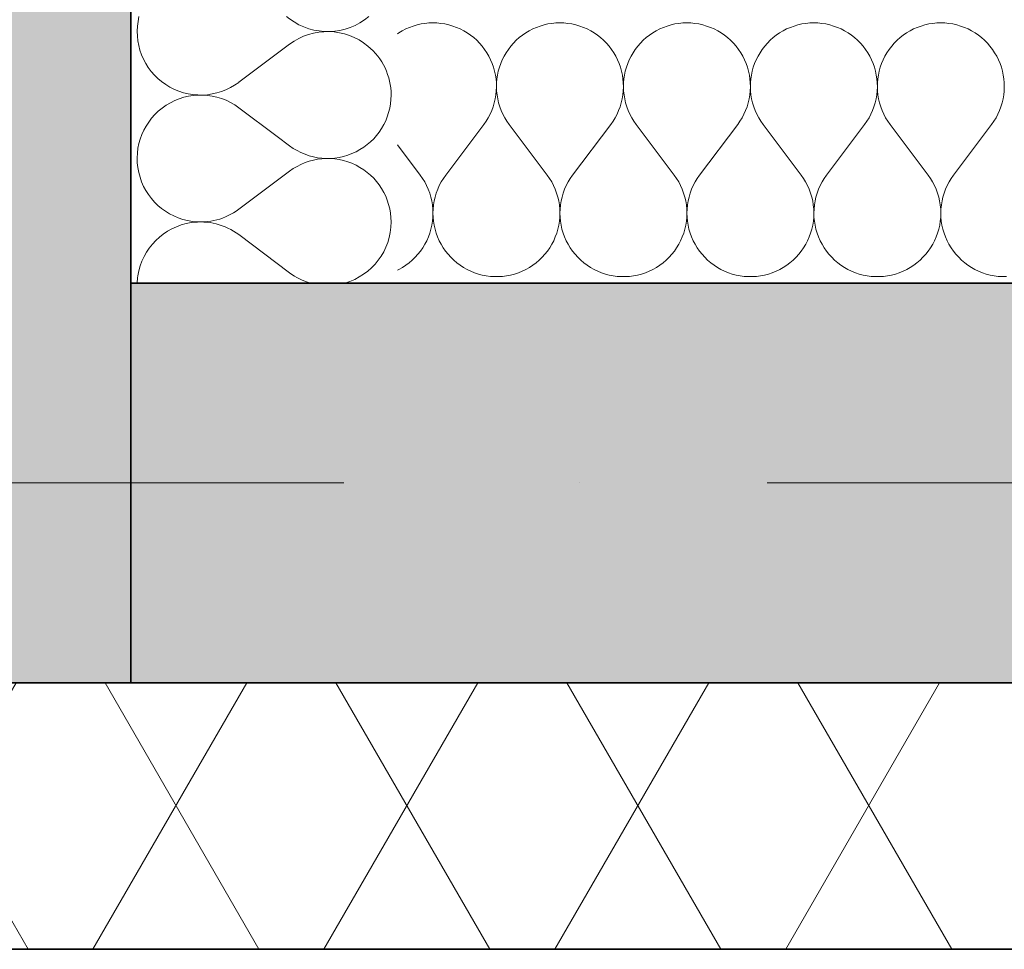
# Model space of a CAD drawing. Header units: millimetres. Extents: x 42175 to 97175, y 10092 to 468192.
# Tile 231 of 235: x 82577 to 83315, y 88879 to 89576. Entities that reach past the tile are written whole.
import ezdxf

# ---------------------------------------------------------------- set-up
doc = ezdxf.new("R2010")
doc.units = ezdxf.units.MM
doc.linetypes.add('Kropki i Kreski', pattern=[6.702778, 3.527778, -1.763889, 0, -1.411111])
for name, color, linetype in [('- A - ocieplenie', 8, 'Continuous'), ('Konstrukcja - Siatka mod', 8, 'Continuous'), ('Konstrukcja - Ściany zewnętrzne', 8, 'Continuous')]:
    doc.layers.add(name, color=color, linetype=linetype)

# ---------------------------------------------------------------- blocks, each defined once
blk = doc.blocks.new('*X8')
at = {"layer": '- A - ocieplenie', "linetype": 'Continuous', "lineweight": 13, "ltscale": 100}
for p, q in [((49927.42, 102020.33), (49936.61, 102013.45)), ((49898.51, 101965.83), (49936.61, 101994.4)), ((49898.51, 101946.78), (49936.61, 101918.21))]:
    blk.add_line(p, q, dxfattribs=at)
for centre, start, end in [((49965.18, 102051.54), 0, 50.57699), ((49965.18, 102051.54), 233.1301, 0), ((49965.18, 101956.3), 0, 126.8699), ((49869.94, 102003.92), 262.58398, 306.8699), ((49869.94, 101908.69), 53.1301, 98.54174), ((49965.18, 101956.3), 285.72741, 0), ((49869.94, 101908.69), 171.45826, 177.85447), ((49965.18, 101956.3), 233.1301, 254.27259)]:
    blk.add_arc(centre, 47.62, start, end, dxfattribs=at)
blk = doc.blocks.new('*X10')
at = {"layer": '- A - ocieplenie', "linetype": 'Continuous', "lineweight": 13, "ltscale": 100}
for p, q in [((49934.23, 102110.47), (49936.61, 102108.69)), ((49898.51, 102061.07), (49936.61, 102089.64)), ((49898.51, 102042.02), (49927.42, 102020.33))]:
    blk.add_line(p, q, dxfattribs=at)
for centre, start, end in [((49869.94, 102099.16), 166.26463, 306.8699), ((49965.18, 102146.78), 233.1301, 310.3094), ((49965.18, 102051.54), 50.57699, 126.8699), ((49869.94, 102003.92), 53.1301, 262.58398), ((49869.94, 101908.69), 98.54174, 171.45826)]:
    blk.add_arc(centre, 47.62, start, end, dxfattribs=at)
blk = doc.blocks.new('*X11')
at = {"layer": '- A - ocieplenie', "linetype": 'Continuous', "lineweight": 13, "ltscale": 100}
for p, q in [((50032.29, 102104.19), (50029.4, 102103.34)), ((50035.23, 102104.85), (50032.29, 102104.19)), ((50038.2, 102105.33), (50035.23, 102104.85)), ((50041.2, 102105.61), (50038.2, 102105.33)), ((50044.21, 102105.71), (50041.2, 102105.61)), ((50047.22, 102105.61), (50044.21, 102105.71)), ((50050.22, 102105.33), (50047.22, 102105.61)), ((50053.19, 102104.85), (50050.22, 102105.33)), ((50056.13, 102104.19), (50053.19, 102104.85)), ((50059.02, 102103.34), (50056.13, 102104.19)), ((50127.53, 102104.19), (50124.64, 102103.34)), ((50130.46, 102104.85), (50127.53, 102104.19)), ((50133.44, 102105.33), (50130.46, 102104.85)), ((50136.44, 102105.61), (50133.44, 102105.33)), ((50139.45, 102105.71), (50136.44, 102105.61)), ((50142.46, 102105.61), (50139.45, 102105.71)), ((50145.46, 102105.33), (50142.46, 102105.61)), ((50148.43, 102104.85), (50145.46, 102105.33)), ((50151.37, 102104.19), (50148.43, 102104.85)), ((50154.26, 102103.34), (50151.37, 102104.19)), ((50222.76, 102104.19), (50219.87, 102103.34)), ((50225.7, 102104.85), (50222.76, 102104.19)), ((50228.68, 102105.33), (50225.7, 102104.85)), ((50231.68, 102105.61), (50228.68, 102105.33)), ((50234.69, 102105.71), (50231.68, 102105.61)), ((50237.7, 102105.61), (50234.69, 102105.71)), ((50240.7, 102105.33), (50237.7, 102105.61)), ((50243.67, 102104.85), (50240.7, 102105.33)), ((50246.61, 102104.19), (50243.67, 102104.85)), ((50249.5, 102103.34), (50246.61, 102104.19)), ((50318, 102104.19), (50315.11, 102103.34)), ((50320.94, 102104.85), (50318, 102104.19)), ((50323.92, 102105.33), (50320.94, 102104.85)), ((50326.91, 102105.61), (50323.92, 102105.33)), ((50329.92, 102105.71), (50326.91, 102105.61)), ((50332.94, 102105.61), (50329.92, 102105.71)), ((50335.93, 102105.33), (50332.94, 102105.61)), ((50338.91, 102104.85), (50335.93, 102105.33)), ((50341.85, 102104.19), (50338.91, 102104.85)), ((50344.74, 102103.34), (50341.85, 102104.19)), ((50413.24, 102104.19), (50410.35, 102103.34)), ((50416.18, 102104.85), (50413.24, 102104.19)), ((50419.15, 102105.33), (50416.18, 102104.85)), ((50422.15, 102105.61), (50419.15, 102105.33)), ((50425.16, 102105.71), (50422.15, 102105.61)), ((50428.17, 102105.61), (50425.16, 102105.71)), ((50431.17, 102105.33), (50428.17, 102105.61)), ((50434.15, 102104.85), (50431.17, 102105.33)), ((50437.09, 102104.19), (50434.15, 102104.85)), ((50439.98, 102103.34), (50437.09, 102104.19)), ((50018.54, 102098.19), (50017.56, 102097.52)), ((50021.12, 102099.74), (50018.54, 102098.19)), ((50023.8, 102101.11), (50021.12, 102099.74)), ((50026.57, 102102.32), (50023.8, 102101.11)), ((50029.4, 102103.34), (50026.57, 102102.32)), ((50061.86, 102102.32), (50059.02, 102103.34)), ((50064.62, 102101.11), (50061.86, 102102.32)), ((50067.3, 102099.74), (50064.62, 102101.11)), ((50069.88, 102098.19), (50067.3, 102099.74)), ((50072.37, 102096.49), (50069.88, 102098.19)), ((50074.74, 102094.63), (50072.37, 102096.49)), ((50111.29, 102096.49), (50108.92, 102094.63)), ((50113.78, 102098.19), (50111.29, 102096.49)), ((50116.36, 102099.74), (50113.78, 102098.19)), ((50119.04, 102101.11), (50116.36, 102099.74)), ((50121.8, 102102.32), (50119.04, 102101.11)), ((50124.64, 102103.34), (50121.8, 102102.32)), ((50157.09, 102102.32), (50154.26, 102103.34)), ((50159.85, 102101.11), (50157.09, 102102.32)), ((50162.53, 102099.74), (50159.85, 102101.11)), ((50165.12, 102098.19), (50162.53, 102099.74)), ((50167.61, 102096.49), (50165.12, 102098.19)), ((50169.98, 102094.63), (50167.61, 102096.49)), ((50206.53, 102096.49), (50204.16, 102094.63)), ((50209.01, 102098.19), (50206.53, 102096.49)), ((50211.6, 102099.74), (50209.01, 102098.19)), ((50214.28, 102101.11), (50211.6, 102099.74)), ((50217.04, 102102.32), (50214.28, 102101.11)), ((50219.87, 102103.34), (50217.04, 102102.32)), ((50252.33, 102102.32), (50249.5, 102103.34)), ((50255.09, 102101.11), (50252.33, 102102.32)), ((50257.77, 102099.74), (50255.09, 102101.11)), ((50260.36, 102098.19), (50257.77, 102099.74)), ((50262.84, 102096.49), (50260.36, 102098.19)), ((50265.21, 102094.63), (50262.84, 102096.49)), ((50301.77, 102096.49), (50299.4, 102094.63)), ((50304.25, 102098.19), (50301.77, 102096.49)), ((50306.84, 102099.74), (50304.25, 102098.19)), ((50309.52, 102101.11), (50306.84, 102099.74)), ((50312.28, 102102.32), (50309.52, 102101.11)), ((50315.11, 102103.34), (50312.28, 102102.32)), ((50347.57, 102102.32), (50344.74, 102103.34)), ((50350.33, 102101.11), (50347.57, 102102.32)), ((50353.01, 102099.74), (50350.33, 102101.11)), ((50355.6, 102098.19), (50353.01, 102099.74)), ((50358.08, 102096.49), (50355.6, 102098.19)), ((50360.45, 102094.63), (50358.08, 102096.49)), ((50397.01, 102096.49), (50394.63, 102094.63)), ((50399.49, 102098.19), (50397.01, 102096.49)), ((50402.08, 102099.74), (50399.49, 102098.19)), ((50404.76, 102101.11), (50402.08, 102099.74)), ((50407.52, 102102.32), (50404.76, 102101.11)), ((50410.35, 102103.34), (50407.52, 102102.32)), ((50442.81, 102102.32), (50439.98, 102103.34)), ((50445.57, 102101.11), (50442.81, 102102.32)), ((50448.25, 102099.74), (50445.57, 102101.11)), ((50450.84, 102098.19), (50448.25, 102099.74)), ((50453.32, 102096.49), (50450.84, 102098.19)), ((50455.69, 102094.63), (50453.32, 102096.49)), ((50076.99, 102092.63), (50074.74, 102094.63)), ((50079.11, 102090.49), (50076.99, 102092.63)), ((50081.09, 102088.22), (50079.11, 102090.49)), ((50104.55, 102090.49), (50102.57, 102088.22)), ((50106.67, 102092.63), (50104.55, 102090.49)), ((50108.92, 102094.63), (50106.67, 102092.63)), ((50172.23, 102092.63), (50169.98, 102094.63)), ((50174.34, 102090.49), (50172.23, 102092.63)), ((50176.32, 102088.22), (50174.34, 102090.49)), ((50199.79, 102090.49), (50197.81, 102088.22)), ((50201.91, 102092.63), (50199.79, 102090.49)), ((50204.16, 102094.63), (50201.91, 102092.63)), ((50267.46, 102092.63), (50265.21, 102094.63)), ((50269.58, 102090.49), (50267.46, 102092.63)), ((50271.56, 102088.22), (50269.58, 102090.49)), ((50295.03, 102090.49), (50293.05, 102088.22)), ((50297.15, 102092.63), (50295.03, 102090.49)), ((50299.4, 102094.63), (50297.15, 102092.63)), ((50362.7, 102092.63), (50360.45, 102094.63)), ((50364.82, 102090.49), (50362.7, 102092.63)), ((50366.8, 102088.22), (50364.82, 102090.49)), ((50390.27, 102090.49), (50388.29, 102088.22)), ((50392.38, 102092.63), (50390.27, 102090.49)), ((50394.63, 102094.63), (50392.38, 102092.63)), ((50457.94, 102092.63), (50455.69, 102094.63)), ((50460.06, 102090.49), (50457.94, 102092.63)), ((50462.04, 102088.22), (50460.06, 102090.49)), ((50082.92, 102085.83), (50081.09, 102088.22)), ((50084.59, 102083.32), (50082.92, 102085.83)), ((50086.11, 102080.72), (50084.59, 102083.32)), ((50099.07, 102083.32), (50097.55, 102080.72)), ((50100.74, 102085.83), (50099.07, 102083.32)), ((50102.57, 102088.22), (50100.74, 102085.83)), ((50178.15, 102085.83), (50176.32, 102088.22)), ((50179.83, 102083.32), (50178.15, 102085.83)), ((50181.35, 102080.72), (50179.83, 102083.32)), ((50194.3, 102083.32), (50192.79, 102080.72)), ((50195.98, 102085.83), (50194.3, 102083.32)), ((50197.81, 102088.22), (50195.98, 102085.83)), ((50273.39, 102085.83), (50271.56, 102088.22)), ((50275.07, 102083.32), (50273.39, 102085.83)), ((50276.58, 102080.72), (50275.07, 102083.32)), ((50289.54, 102083.32), (50288.03, 102080.72)), ((50291.22, 102085.83), (50289.54, 102083.32)), ((50293.05, 102088.22), (50291.22, 102085.83)), ((50368.63, 102085.83), (50366.8, 102088.22)), ((50370.31, 102083.32), (50368.63, 102085.83)), ((50371.82, 102080.72), (50370.31, 102083.32)), ((50384.78, 102083.32), (50383.27, 102080.72)), ((50386.46, 102085.83), (50384.78, 102083.32)), ((50388.29, 102088.22), (50386.46, 102085.83)), ((50463.87, 102085.83), (50462.04, 102088.22)), ((50465.54, 102083.32), (50463.87, 102085.83)), ((50467.06, 102080.72), (50465.54, 102083.32)), ((50087.45, 102078.03), (50086.11, 102080.72)), ((50088.63, 102075.25), (50087.45, 102078.03)), ((50089.62, 102072.41), (50088.63, 102075.25)), ((50095.03, 102075.25), (50094.03, 102072.41)), ((50096.2, 102078.03), (50095.03, 102075.25)), ((50097.55, 102080.72), (50096.2, 102078.03)), ((50182.69, 102078.03), (50181.35, 102080.72)), ((50183.87, 102075.25), (50182.69, 102078.03)), ((50184.86, 102072.41), (50183.87, 102075.25)), ((50190.27, 102075.25), (50189.27, 102072.41)), ((50191.44, 102078.03), (50190.27, 102075.25)), ((50192.79, 102080.72), (50191.44, 102078.03)), ((50277.93, 102078.03), (50276.58, 102080.72)), ((50279.1, 102075.25), (50277.93, 102078.03)), ((50280.1, 102072.41), (50279.1, 102075.25)), ((50285.51, 102075.25), (50284.51, 102072.41)), ((50286.68, 102078.03), (50285.51, 102075.25)), ((50288.03, 102080.72), (50286.68, 102078.03)), ((50373.17, 102078.03), (50371.82, 102080.72)), ((50374.34, 102075.25), (50373.17, 102078.03)), ((50375.34, 102072.41), (50374.34, 102075.25)), ((50380.74, 102075.25), (50379.75, 102072.41)), ((50381.92, 102078.03), (50380.74, 102075.25)), ((50383.27, 102080.72), (50381.92, 102078.03)), ((50468.41, 102078.03), (50467.06, 102080.72)), ((50469.58, 102075.25), (50468.41, 102078.03)), ((50470.58, 102072.41), (50469.58, 102075.25)), ((50090.44, 102069.51), (50089.62, 102072.41)), ((50091.07, 102066.56), (50090.44, 102069.51)), ((50091.51, 102063.58), (50091.07, 102066.56)), ((50092.59, 102066.56), (50092.15, 102063.58)), ((50093.22, 102069.51), (50092.59, 102066.56)), ((50094.03, 102072.41), (50093.22, 102069.51)), ((50185.68, 102069.51), (50184.86, 102072.41)), ((50186.31, 102066.56), (50185.68, 102069.51)), ((50186.75, 102063.58), (50186.31, 102066.56)), ((50187.83, 102066.56), (50187.39, 102063.58)), ((50188.46, 102069.51), (50187.83, 102066.56)), ((50189.27, 102072.41), (50188.46, 102069.51)), ((50280.92, 102069.51), (50280.1, 102072.41)), ((50281.55, 102066.56), (50280.92, 102069.51)), ((50281.99, 102063.58), (50281.55, 102066.56)), ((50283.07, 102066.56), (50282.62, 102063.58)), ((50283.7, 102069.51), (50283.07, 102066.56)), ((50284.51, 102072.41), (50283.7, 102069.51)), ((50376.15, 102069.51), (50375.34, 102072.41)), ((50376.78, 102066.56), (50376.15, 102069.51)), ((50377.23, 102063.58), (50376.78, 102066.56)), ((50378.3, 102066.56), (50377.86, 102063.58)), ((50378.93, 102069.51), (50378.3, 102066.56)), ((50379.75, 102072.41), (50378.93, 102069.51)), ((50471.39, 102069.51), (50470.58, 102072.41)), ((50472.02, 102066.56), (50471.39, 102069.51)), ((50472.46, 102063.58), (50472.02, 102066.56)), ((50091.76, 102060.58), (50091.51, 102063.58)), ((50091.83, 102057.57), (50091.76, 102060.58)), ((50091.89, 102060.58), (50091.83, 102057.57)), ((50092.15, 102063.58), (50091.89, 102060.58)), ((50187, 102060.58), (50186.75, 102063.58)), ((50187.06, 102057.57), (50187, 102060.58)), ((50187.13, 102060.58), (50187.07, 102057.57)), ((50187.39, 102063.58), (50187.13, 102060.58)), ((50282.24, 102060.58), (50281.99, 102063.58)), ((50282.3, 102057.57), (50282.24, 102060.58)), ((50282.37, 102060.58), (50282.31, 102057.57)), ((50282.62, 102063.58), (50282.37, 102060.58)), ((50377.48, 102060.58), (50377.23, 102063.58)), ((50377.54, 102057.57), (50377.48, 102060.58)), ((50377.61, 102060.58), (50377.55, 102057.57)), ((50377.86, 102063.58), (50377.61, 102060.58)), ((50472.72, 102060.58), (50472.46, 102063.58)), ((50472.78, 102057.57), (50472.72, 102060.58)), ((50091.38, 102051.57), (50091.7, 102054.56)), ((50091.7, 102054.56), (50091.83, 102057.57)), ((50091.83, 102057.57), (50091.96, 102054.56)), ((50091.96, 102054.56), (50092.28, 102051.57)), ((50186.62, 102051.57), (50186.94, 102054.56)), ((50186.94, 102054.56), (50187.06, 102057.57)), ((50187.07, 102057.57), (50187.2, 102054.56)), ((50187.2, 102054.56), (50187.52, 102051.57)), ((50281.86, 102051.57), (50282.17, 102054.56)), ((50282.17, 102054.56), (50282.3, 102057.57)), ((50282.31, 102057.57), (50282.44, 102054.56)), ((50282.44, 102054.56), (50282.75, 102051.57)), ((50377.1, 102051.57), (50377.41, 102054.56)), ((50377.41, 102054.56), (50377.54, 102057.57)), ((50377.55, 102057.57), (50377.67, 102054.56)), ((50377.67, 102054.56), (50377.99, 102051.57)), ((50472.33, 102051.57), (50472.65, 102054.56)), ((50472.65, 102054.56), (50472.78, 102057.57)), ((50089.3, 102042.78), (50090.18, 102045.67)), ((50090.18, 102045.67), (50090.87, 102048.6)), ((50090.87, 102048.6), (50091.38, 102051.57)), ((50092.28, 102051.57), (50092.78, 102048.6)), ((50092.78, 102048.6), (50093.48, 102045.67)), ((50093.48, 102045.67), (50094.36, 102042.78)), ((50184.54, 102042.78), (50185.42, 102045.67)), ((50185.42, 102045.67), (50186.11, 102048.6)), ((50186.11, 102048.6), (50186.62, 102051.57)), ((50187.52, 102051.57), (50188.02, 102048.6)), ((50188.02, 102048.6), (50188.72, 102045.67)), ((50188.72, 102045.67), (50189.59, 102042.78)), ((50279.78, 102042.78), (50280.66, 102045.67)), ((50280.66, 102045.67), (50281.35, 102048.6)), ((50281.35, 102048.6), (50281.86, 102051.57)), ((50282.75, 102051.57), (50283.26, 102048.6)), ((50283.26, 102048.6), (50283.95, 102045.67)), ((50283.95, 102045.67), (50284.83, 102042.78)), ((50375.02, 102042.78), (50375.89, 102045.67)), ((50375.89, 102045.67), (50376.59, 102048.6)), ((50376.59, 102048.6), (50377.1, 102051.57)), ((50377.99, 102051.57), (50378.5, 102048.6)), ((50378.5, 102048.6), (50379.19, 102045.67)), ((50379.19, 102045.67), (50380.07, 102042.78)), ((50470.26, 102042.78), (50471.13, 102045.67)), ((50471.13, 102045.67), (50471.83, 102048.6)), ((50471.83, 102048.6), (50472.33, 102051.57)), ((50085.61, 102034.55), (50087.01, 102037.22)), ((50087.01, 102037.22), (50088.25, 102039.96)), ((50088.25, 102039.96), (50089.3, 102042.78)), ((50094.36, 102042.78), (50095.41, 102039.96)), ((50095.41, 102039.96), (50096.65, 102037.22)), ((50096.65, 102037.22), (50098.05, 102034.55)), ((50180.84, 102034.55), (50182.25, 102037.22)), ((50182.25, 102037.22), (50183.48, 102039.96)), ((50183.48, 102039.96), (50184.54, 102042.78)), ((50189.59, 102042.78), (50190.65, 102039.96)), ((50190.65, 102039.96), (50191.89, 102037.22)), ((50191.89, 102037.22), (50193.29, 102034.55)), ((50276.08, 102034.55), (50277.49, 102037.22)), ((50277.49, 102037.22), (50278.72, 102039.96)), ((50278.72, 102039.96), (50279.78, 102042.78)), ((50284.83, 102042.78), (50285.89, 102039.96)), ((50285.89, 102039.96), (50287.12, 102037.22)), ((50287.12, 102037.22), (50288.53, 102034.55)), ((50371.32, 102034.55), (50372.73, 102037.22)), ((50372.73, 102037.22), (50373.96, 102039.96)), ((50373.96, 102039.96), (50375.02, 102042.78)), ((50380.07, 102042.78), (50381.13, 102039.96)), ((50381.13, 102039.96), (50382.36, 102037.22)), ((50382.36, 102037.22), (50383.77, 102034.55)), ((50466.56, 102034.55), (50467.96, 102037.22)), ((50467.96, 102037.22), (50469.2, 102039.96)), ((50469.2, 102039.96), (50470.26, 102042.78)), ((50082.31, 102029.52), (50084.04, 102031.98)), ((50084.04, 102031.98), (50085.61, 102034.55)), ((50098.05, 102034.55), (50099.62, 102031.98)), ((50099.62, 102031.98), (50101.35, 102029.52)), ((50177.54, 102029.52), (50179.27, 102031.98)), ((50179.27, 102031.98), (50180.84, 102034.55)), ((50193.29, 102034.55), (50194.86, 102031.98)), ((50194.86, 102031.98), (50196.59, 102029.52)), ((50272.78, 102029.52), (50274.51, 102031.98)), ((50274.51, 102031.98), (50276.08, 102034.55)), ((50288.53, 102034.55), (50290.1, 102031.98)), ((50290.1, 102031.98), (50291.83, 102029.52)), ((50368.02, 102029.52), (50369.75, 102031.98)), ((50369.75, 102031.98), (50371.32, 102034.55)), ((50383.77, 102034.55), (50385.34, 102031.98)), ((50385.34, 102031.98), (50387.07, 102029.52)), ((50463.26, 102029.52), (50464.99, 102031.98)), ((50464.99, 102031.98), (50466.56, 102034.55)), ((50053.73, 101991.42), (50082.31, 102029.52)), ((50129.92, 101991.42), (50101.35, 102029.52)), ((50148.97, 101991.42), (50177.54, 102029.52)), ((50225.16, 101991.42), (50196.59, 102029.52)), ((50244.21, 101991.42), (50272.78, 102029.52)), ((50320.4, 101991.42), (50291.83, 102029.52)), ((50339.45, 101991.42), (50368.02, 102029.52)), ((50415.64, 101991.42), (50387.07, 102029.52)), ((50434.69, 101991.42), (50463.26, 102029.52)), ((50034.69, 101991.42), (50017.56, 102014.26)), ((50036.44, 101988.92), (50034.69, 101991.42)), ((50038.03, 101986.31), (50036.44, 101988.92)), ((50039.45, 101983.6), (50038.03, 101986.31)), ((50050.39, 101986.31), (50048.97, 101983.6)), ((50051.98, 101988.92), (50050.39, 101986.31)), ((50053.73, 101991.42), (50051.98, 101988.92)), ((50131.68, 101988.92), (50129.92, 101991.42)), ((50133.27, 101986.31), (50131.68, 101988.92)), ((50134.69, 101983.6), (50133.27, 101986.31)), ((50145.63, 101986.31), (50144.21, 101983.6)), ((50147.22, 101988.92), (50145.63, 101986.31)), ((50148.97, 101991.42), (50147.22, 101988.92)), ((50226.92, 101988.92), (50225.16, 101991.42)), ((50228.51, 101986.31), (50226.92, 101988.92)), ((50229.93, 101983.6), (50228.51, 101986.31)), ((50240.87, 101986.31), (50239.45, 101983.6)), ((50242.46, 101988.92), (50240.87, 101986.31)), ((50244.21, 101991.42), (50242.46, 101988.92)), ((50322.15, 101988.92), (50320.4, 101991.42)), ((50323.74, 101986.31), (50322.15, 101988.92)), ((50325.16, 101983.6), (50323.74, 101986.31)), ((50336.1, 101986.31), (50334.68, 101983.6)), ((50337.69, 101988.92), (50336.1, 101986.31)), ((50339.45, 101991.42), (50337.69, 101988.92)), ((50417.39, 101988.92), (50415.64, 101991.42)), ((50418.98, 101986.31), (50417.39, 101988.92)), ((50420.4, 101983.6), (50418.98, 101986.31)), ((50431.34, 101986.31), (50429.92, 101983.6)), ((50432.93, 101988.92), (50431.34, 101986.31)), ((50434.69, 101991.42), (50432.93, 101988.92)), ((50040.69, 101980.81), (50039.45, 101983.6)), ((50041.75, 101977.95), (50040.69, 101980.81)), ((50042.63, 101975.02), (50041.75, 101977.95)), ((50046.67, 101977.95), (50045.79, 101975.02)), ((50047.73, 101980.81), (50046.67, 101977.95)), ((50048.97, 101983.6), (50047.73, 101980.81)), ((50135.93, 101980.81), (50134.69, 101983.6)), ((50136.99, 101977.95), (50135.93, 101980.81)), ((50137.87, 101975.02), (50136.99, 101977.95)), ((50141.9, 101977.95), (50141.03, 101975.02)), ((50142.97, 101980.81), (50141.9, 101977.95)), ((50144.21, 101983.6), (50142.97, 101980.81)), ((50231.17, 101980.81), (50229.93, 101983.6)), ((50232.23, 101977.95), (50231.17, 101980.81)), ((50233.11, 101975.02), (50232.23, 101977.95)), ((50237.14, 101977.95), (50236.27, 101975.02)), ((50238.2, 101980.81), (50237.14, 101977.95)), ((50239.45, 101983.6), (50238.2, 101980.81)), ((50326.41, 101980.81), (50325.16, 101983.6)), ((50327.47, 101977.95), (50326.41, 101980.81)), ((50328.34, 101975.02), (50327.47, 101977.95)), ((50332.38, 101977.95), (50331.51, 101975.02)), ((50333.44, 101980.81), (50332.38, 101977.95)), ((50334.68, 101983.6), (50333.44, 101980.81)), ((50421.65, 101980.81), (50420.4, 101983.6)), ((50422.71, 101977.95), (50421.65, 101980.81)), ((50423.58, 101975.02), (50422.71, 101977.95)), ((50427.62, 101977.95), (50426.74, 101975.02)), ((50428.68, 101980.81), (50427.62, 101977.95)), ((50429.92, 101983.6), (50428.68, 101980.81)), ((50043.31, 101972.04), (50042.63, 101975.02)), ((50043.81, 101969.02), (50043.31, 101972.04)), ((50045.11, 101972.04), (50044.61, 101969.02)), ((50045.79, 101975.02), (50045.11, 101972.04)), ((50138.55, 101972.04), (50137.87, 101975.02)), ((50139.05, 101969.02), (50138.55, 101972.04)), ((50140.34, 101972.04), (50139.85, 101969.02)), ((50141.03, 101975.02), (50140.34, 101972.04)), ((50233.79, 101972.04), (50233.11, 101975.02)), ((50234.28, 101969.02), (50233.79, 101972.04)), ((50235.58, 101972.04), (50235.09, 101969.02)), ((50236.27, 101975.02), (50235.58, 101972.04)), ((50329.03, 101972.04), (50328.34, 101975.02)), ((50329.52, 101969.02), (50329.03, 101972.04)), ((50330.82, 101972.04), (50330.33, 101969.02)), ((50331.51, 101975.02), (50330.82, 101972.04)), ((50424.27, 101972.04), (50423.58, 101975.02)), ((50424.76, 101969.02), (50424.27, 101972.04)), ((50426.06, 101972.04), (50425.56, 101969.02)), ((50426.74, 101975.02), (50426.06, 101972.04)), ((50044.11, 101965.98), (50043.81, 101969.02)), ((50044.21, 101962.93), (50044.11, 101965.98)), ((50044.31, 101965.98), (50044.21, 101962.93)), ((50044.61, 101969.02), (50044.31, 101965.98)), ((50139.35, 101965.98), (50139.05, 101969.02)), ((50139.45, 101962.93), (50139.35, 101965.98)), ((50139.55, 101965.98), (50139.45, 101962.93)), ((50139.85, 101969.02), (50139.55, 101965.98)), ((50234.58, 101965.98), (50234.28, 101969.02)), ((50234.69, 101962.93), (50234.58, 101965.98)), ((50234.79, 101965.98), (50234.69, 101962.93)), ((50235.09, 101969.02), (50234.79, 101965.98)), ((50329.82, 101965.98), (50329.52, 101969.02)), ((50329.92, 101962.93), (50329.82, 101965.98)), ((50330.03, 101965.98), (50329.92, 101962.93)), ((50330.33, 101969.02), (50330.03, 101965.98)), ((50425.06, 101965.98), (50424.76, 101969.02)), ((50425.16, 101962.93), (50425.06, 101965.98)), ((50425.27, 101965.98), (50425.16, 101962.93)), ((50425.56, 101969.02), (50425.27, 101965.98)), ((50043.35, 101953.82), (50043.83, 101956.83)), ((50043.83, 101956.83), (50044.12, 101959.87)), ((50044.12, 101959.87), (50044.21, 101962.93)), ((50044.21, 101962.93), (50044.3, 101959.87)), ((50044.3, 101959.87), (50044.59, 101956.83)), ((50044.59, 101956.83), (50045.08, 101953.82)), ((50138.58, 101953.82), (50139.07, 101956.83)), ((50139.07, 101956.83), (50139.36, 101959.87)), ((50139.36, 101959.87), (50139.45, 101962.93)), ((50139.45, 101962.93), (50139.54, 101959.87)), ((50139.54, 101959.87), (50139.83, 101956.83)), ((50139.83, 101956.83), (50140.31, 101953.82)), ((50233.82, 101953.82), (50234.3, 101956.83)), ((50234.3, 101956.83), (50234.59, 101959.87)), ((50234.59, 101959.87), (50234.69, 101962.93)), ((50234.69, 101962.93), (50234.78, 101959.87)), ((50234.78, 101959.87), (50235.07, 101956.83)), ((50235.07, 101956.83), (50235.55, 101953.82)), ((50329.06, 101953.82), (50329.54, 101956.83)), ((50329.54, 101956.83), (50329.83, 101959.87)), ((50329.83, 101959.87), (50329.92, 101962.93)), ((50329.92, 101962.93), (50330.02, 101959.87)), ((50330.02, 101959.87), (50330.31, 101956.83)), ((50330.31, 101956.83), (50330.79, 101953.82)), ((50424.3, 101953.82), (50424.78, 101956.83)), ((50424.78, 101956.83), (50425.07, 101959.87)), ((50425.07, 101959.87), (50425.16, 101962.93)), ((50425.16, 101962.93), (50425.26, 101959.87)), ((50425.26, 101959.87), (50425.54, 101956.83)), ((50425.54, 101956.83), (50426.03, 101953.82)), ((50041.8, 101947.9), (50042.67, 101950.84)), ((50042.67, 101950.84), (50043.35, 101953.82)), ((50045.08, 101953.82), (50045.75, 101950.84)), ((50045.75, 101950.84), (50046.62, 101947.9)), ((50137.04, 101947.9), (50137.91, 101950.84)), ((50137.91, 101950.84), (50138.58, 101953.82)), ((50140.31, 101953.82), (50140.99, 101950.84)), ((50140.99, 101950.84), (50141.85, 101947.9)), ((50232.28, 101947.9), (50233.15, 101950.84)), ((50233.15, 101950.84), (50233.82, 101953.82)), ((50235.55, 101953.82), (50236.23, 101950.84)), ((50236.23, 101950.84), (50237.09, 101947.9)), ((50327.52, 101947.9), (50328.38, 101950.84)), ((50328.38, 101950.84), (50329.06, 101953.82)), ((50330.79, 101953.82), (50331.47, 101950.84)), ((50331.47, 101950.84), (50332.33, 101947.9)), ((50422.76, 101947.9), (50423.62, 101950.84)), ((50423.62, 101950.84), (50424.3, 101953.82)), ((50426.03, 101953.82), (50426.7, 101950.84)), ((50426.7, 101950.84), (50427.57, 101947.9)), ((50038.11, 101939.53), (50039.52, 101942.24)), ((50039.52, 101942.24), (50040.75, 101945.04)), ((50040.75, 101945.04), (50041.8, 101947.9)), ((50046.62, 101947.9), (50047.67, 101945.04)), ((50047.67, 101945.04), (50048.9, 101942.24)), ((50048.9, 101942.24), (50050.31, 101939.53)), ((50133.35, 101939.53), (50134.76, 101942.24)), ((50134.76, 101942.24), (50135.99, 101945.04)), ((50135.99, 101945.04), (50137.04, 101947.9)), ((50141.85, 101947.9), (50142.91, 101945.04)), ((50142.91, 101945.04), (50144.14, 101942.24)), ((50144.14, 101942.24), (50145.55, 101939.53)), ((50228.59, 101939.53), (50230, 101942.24)), ((50230, 101942.24), (50231.23, 101945.04)), ((50231.23, 101945.04), (50232.28, 101947.9)), ((50237.09, 101947.9), (50238.14, 101945.04)), ((50238.14, 101945.04), (50239.38, 101942.24)), ((50239.38, 101942.24), (50240.79, 101939.53)), ((50323.82, 101939.53), (50325.23, 101942.24)), ((50325.23, 101942.24), (50326.47, 101945.04)), ((50326.47, 101945.04), (50327.52, 101947.9)), ((50332.33, 101947.9), (50333.38, 101945.04)), ((50333.38, 101945.04), (50334.62, 101942.24)), ((50334.62, 101942.24), (50336.03, 101939.53)), ((50419.06, 101939.53), (50420.47, 101942.24)), ((50420.47, 101942.24), (50421.71, 101945.04)), ((50421.71, 101945.04), (50422.76, 101947.9)), ((50427.57, 101947.9), (50428.62, 101945.04)), ((50428.62, 101945.04), (50429.85, 101942.24)), ((50429.85, 101942.24), (50431.26, 101939.53)), ((50032.88, 101932.01), (50034.78, 101934.41)), ((50034.78, 101934.41), (50036.53, 101936.91)), ((50036.53, 101936.91), (50038.11, 101939.53)), ((50050.31, 101939.53), (50051.89, 101936.91)), ((50051.89, 101936.91), (50053.64, 101934.41)), ((50053.64, 101934.41), (50055.54, 101932.01)), ((50128.12, 101932.01), (50130.02, 101934.41)), ((50130.02, 101934.41), (50131.77, 101936.91)), ((50131.77, 101936.91), (50133.35, 101939.53)), ((50145.55, 101939.53), (50147.13, 101936.91)), ((50147.13, 101936.91), (50148.88, 101934.41)), ((50148.88, 101934.41), (50150.78, 101932.01)), ((50223.36, 101932.01), (50225.26, 101934.41)), ((50225.26, 101934.41), (50227, 101936.91)), ((50227, 101936.91), (50228.59, 101939.53)), ((50240.79, 101939.53), (50242.37, 101936.91)), ((50242.37, 101936.91), (50244.11, 101934.41)), ((50244.11, 101934.41), (50246.02, 101932.01)), ((50318.59, 101932.01), (50320.5, 101934.41)), ((50320.5, 101934.41), (50322.24, 101936.91)), ((50322.24, 101936.91), (50323.82, 101939.53)), ((50336.03, 101939.53), (50337.61, 101936.91)), ((50337.61, 101936.91), (50339.35, 101934.41)), ((50339.35, 101934.41), (50341.26, 101932.01)), ((50413.83, 101932.01), (50415.73, 101934.41)), ((50415.73, 101934.41), (50417.48, 101936.91)), ((50417.48, 101936.91), (50419.06, 101939.53)), ((50431.26, 101939.53), (50432.85, 101936.91)), ((50432.85, 101936.91), (50434.59, 101934.41)), ((50434.59, 101934.41), (50436.49, 101932.01)), ((50026.31, 101925.64), (50028.63, 101927.62)), ((50028.63, 101927.62), (50030.83, 101929.75)), ((50030.83, 101929.75), (50032.88, 101932.01)), ((50055.54, 101932.01), (50057.59, 101929.75)), ((50057.59, 101929.75), (50059.79, 101927.62)), ((50059.79, 101927.62), (50062.11, 101925.64)), ((50121.55, 101925.64), (50123.87, 101927.62)), ((50123.87, 101927.62), (50126.06, 101929.75)), ((50126.06, 101929.75), (50128.12, 101932.01)), ((50150.78, 101932.01), (50152.83, 101929.75)), ((50152.83, 101929.75), (50155.03, 101927.62)), ((50155.03, 101927.62), (50157.35, 101925.64)), ((50216.78, 101925.64), (50219.11, 101927.62)), ((50219.11, 101927.62), (50221.3, 101929.75)), ((50221.3, 101929.75), (50223.36, 101932.01)), ((50246.02, 101932.01), (50248.07, 101929.75)), ((50248.07, 101929.75), (50250.26, 101927.62)), ((50250.26, 101927.62), (50252.59, 101925.64)), ((50312.02, 101925.64), (50314.35, 101927.62)), ((50314.35, 101927.62), (50316.54, 101929.75)), ((50316.54, 101929.75), (50318.59, 101932.01)), ((50341.26, 101932.01), (50343.31, 101929.75)), ((50343.31, 101929.75), (50345.5, 101927.62)), ((50345.5, 101927.62), (50347.83, 101925.64)), ((50407.26, 101925.64), (50409.59, 101927.62)), ((50409.59, 101927.62), (50411.78, 101929.75)), ((50411.78, 101929.75), (50413.83, 101932.01)), ((50436.49, 101932.01), (50438.55, 101929.75)), ((50438.55, 101929.75), (50440.74, 101927.62)), ((50440.74, 101927.62), (50443.07, 101925.64)), ((50017.56, 101920.12), (50018.64, 101920.64)), ((50018.64, 101920.64), (50021.3, 101922.14)), ((50021.3, 101922.14), (50023.86, 101923.81)), ((50023.86, 101923.81), (50026.31, 101925.64)), ((50062.11, 101925.64), (50064.56, 101923.81)), ((50064.56, 101923.81), (50067.12, 101922.14)), ((50067.12, 101922.14), (50069.78, 101920.64)), ((50069.78, 101920.64), (50072.53, 101919.31)), ((50072.53, 101919.31), (50075.37, 101918.17)), ((50108.29, 101918.17), (50111.12, 101919.31)), ((50111.12, 101919.31), (50113.88, 101920.64)), ((50113.88, 101920.64), (50116.54, 101922.14)), ((50116.54, 101922.14), (50119.1, 101923.81)), ((50119.1, 101923.81), (50121.55, 101925.64)), ((50157.35, 101925.64), (50159.8, 101923.81)), ((50159.8, 101923.81), (50162.36, 101922.14)), ((50162.36, 101922.14), (50165.02, 101920.64)), ((50165.02, 101920.64), (50167.77, 101919.31)), ((50167.77, 101919.31), (50170.6, 101918.17)), ((50203.53, 101918.17), (50206.36, 101919.31)), ((50206.36, 101919.31), (50209.11, 101920.64)), ((50209.11, 101920.64), (50211.78, 101922.14)), ((50211.78, 101922.14), (50214.34, 101923.81)), ((50214.34, 101923.81), (50216.78, 101925.64)), ((50252.59, 101925.64), (50255.04, 101923.81)), ((50255.04, 101923.81), (50257.6, 101922.14)), ((50257.6, 101922.14), (50260.26, 101920.64)), ((50260.26, 101920.64), (50263.01, 101919.31)), ((50263.01, 101919.31), (50265.84, 101918.17)), ((50298.77, 101918.17), (50301.6, 101919.31)), ((50301.6, 101919.31), (50304.35, 101920.64)), ((50304.35, 101920.64), (50307.01, 101922.14)), ((50307.01, 101922.14), (50309.57, 101923.81)), ((50309.57, 101923.81), (50312.02, 101925.64)), ((50347.83, 101925.64), (50350.27, 101923.81)), ((50350.27, 101923.81), (50352.83, 101922.14)), ((50352.83, 101922.14), (50355.5, 101920.64)), ((50355.5, 101920.64), (50358.25, 101919.31)), ((50358.25, 101919.31), (50361.08, 101918.17)), ((50394.01, 101918.17), (50396.84, 101919.31)), ((50396.84, 101919.31), (50399.59, 101920.64)), ((50399.59, 101920.64), (50402.25, 101922.14)), ((50402.25, 101922.14), (50404.81, 101923.81)), ((50404.81, 101923.81), (50407.26, 101925.64)), ((50443.07, 101925.64), (50445.51, 101923.81)), ((50445.51, 101923.81), (50448.07, 101922.14)), ((50448.07, 101922.14), (50450.73, 101920.64)), ((50450.73, 101920.64), (50453.49, 101919.31)), ((50453.49, 101919.31), (50456.32, 101918.17)), ((50075.37, 101918.17), (50078.27, 101917.2)), ((50078.27, 101917.2), (50081.22, 101916.43)), ((50081.22, 101916.43), (50084.22, 101915.84)), ((50084.22, 101915.84), (50087.25, 101915.45)), ((50087.25, 101915.45), (50090.3, 101915.25)), ((50090.3, 101915.25), (50093.36, 101915.25)), ((50093.36, 101915.25), (50096.41, 101915.45)), ((50096.41, 101915.45), (50099.44, 101915.84)), ((50099.44, 101915.84), (50102.44, 101916.43)), ((50102.44, 101916.43), (50105.39, 101917.2)), ((50105.39, 101917.2), (50108.29, 101918.17)), ((50170.6, 101918.17), (50173.5, 101917.2)), ((50173.5, 101917.2), (50176.46, 101916.43)), ((50176.46, 101916.43), (50179.46, 101915.84)), ((50179.46, 101915.84), (50182.49, 101915.45)), ((50182.49, 101915.45), (50185.54, 101915.25)), ((50185.54, 101915.25), (50188.6, 101915.25)), ((50188.6, 101915.25), (50191.64, 101915.45)), ((50191.64, 101915.45), (50194.68, 101915.84)), ((50194.68, 101915.84), (50197.67, 101916.43)), ((50197.67, 101916.43), (50200.63, 101917.2)), ((50200.63, 101917.2), (50203.53, 101918.17)), ((50265.84, 101918.17), (50268.74, 101917.2)), ((50268.74, 101917.2), (50271.7, 101916.43)), ((50271.7, 101916.43), (50274.7, 101915.84)), ((50274.7, 101915.84), (50277.73, 101915.45)), ((50277.73, 101915.45), (50280.78, 101915.25)), ((50280.78, 101915.25), (50283.83, 101915.25)), ((50283.83, 101915.25), (50286.88, 101915.45)), ((50286.88, 101915.45), (50289.91, 101915.84)), ((50289.91, 101915.84), (50292.91, 101916.43)), ((50292.91, 101916.43), (50295.87, 101917.2)), ((50295.87, 101917.2), (50298.77, 101918.17)), ((50361.08, 101918.17), (50363.98, 101917.2)), ((50363.98, 101917.2), (50366.94, 101916.43)), ((50366.94, 101916.43), (50369.94, 101915.84)), ((50369.94, 101915.84), (50372.97, 101915.45)), ((50372.97, 101915.45), (50376.02, 101915.25)), ((50376.02, 101915.25), (50379.07, 101915.25)), ((50379.07, 101915.25), (50382.12, 101915.45)), ((50382.12, 101915.45), (50385.15, 101915.84)), ((50385.15, 101915.84), (50388.15, 101916.43)), ((50388.15, 101916.43), (50391.11, 101917.2)), ((50391.11, 101917.2), (50394.01, 101918.17)), ((50456.32, 101918.17), (50459.22, 101917.2)), ((50459.22, 101917.2), (50462.17, 101916.43)), ((50462.17, 101916.43), (50465.17, 101915.84)), ((50465.17, 101915.84), (50468.2, 101915.45)), ((50468.2, 101915.45), (50471.25, 101915.25)), ((50471.25, 101915.25), (50474.31, 101915.25))]:
    blk.add_line(p, q, dxfattribs=at)

msp = doc.modelspace()

# ---------------------------------------------------------------- hatches: boundary and pattern name
at = {"layer": '- A - ocieplenie', "linetype": 'Continuous', "lineweight": 13}
h = msp.add_hatch(dxfattribs=at)
h.set_pattern_fill('Izolacja_miękka_0006', color=8, style=0, pattern_type=2)
h.set_pattern_definition([(60, (-175208.59, 378186.62), (-129.90381, 75), []), (120, (-175208.59, 378186.62), (129.90381, 75), [])])
h.paths.add_polyline_path([(82330, 88878.87), (83866.6, 88878.87), (83866.6, 89078.87), (82130, 89078.87)])
at = {"layer": 'Konstrukcja - Ściany zewnętrzne', "linetype": 'Continuous', "lineweight": 13}
for points in [[(82660, 89378.87), (82660, 102158.87), (82160, 102158.87), (82160, 89378.87)], [(82160, 89078.87), (82660, 89078.87), (82160, 89378.87)], [(82660, 89378.87), (82160, 89378.87), (82660, 89078.87)], [(82660, 89078.87), (83866.6, 89078.87), (83866.6, 89378.87), (82660, 89378.87)]]:
    msp.add_hatch(color=8, dxfattribs=at).paths.add_polyline_path(points)

# ---------------------------------------------------------------- linework, layer by layer
at = {"layer": '- A - ocieplenie', "color": 8, "linetype": 'Continuous', "lineweight": 35, "ltscale": 100, "flags": 128}
for points in [[(82660, 102158.87), (82660, 89378.87)], [(82660, 89378.87), (82860, 89378.87)], [(82860, 89378.87), (83866.6, 89378.87)], [(83866.6, 89078.87), (82130, 89078.87)], [(82330, 88878.87), (83866.6, 88878.87)]]:
    msp.add_lwpolyline(points, dxfattribs=at)
at = {"layer": 'Konstrukcja - Siatka mod', "color": 8, "linetype": 'Kropki i Kreski', "lineweight": 13, "ltscale": 100}
msp.add_line((82467.02, 89228.87), (83467.02, 89228.87), dxfattribs=at)
at = {"layer": 'Konstrukcja - Ściany zewnętrzne', "color": 8, "linetype": 'Continuous', "lineweight": 35, "ltscale": 100, "flags": 128}
for points in [[(82660, 89078.87), (82660, 102158.87)], [(83866.6, 89378.87), (82660, 89378.87)], [(82660, 89378.87), (82660, 89078.87)], [(82660, 89078.87), (82160, 89078.87)], [(82660, 89078.87), (83866.6, 89078.87)]]:
    msp.add_lwpolyline(points, dxfattribs=at)

# ---------------------------------------------------------------- block references
at = {"color": 8, "linetype": 'Continuous', "lineweight": 20, "ltscale": 100}
for name in ['*X10', '*X11', '*X8']:
    msp.add_blockref(name, (32842.44, -12531.59), dxfattribs=at)

doc.saveas('drawing.dxf')
